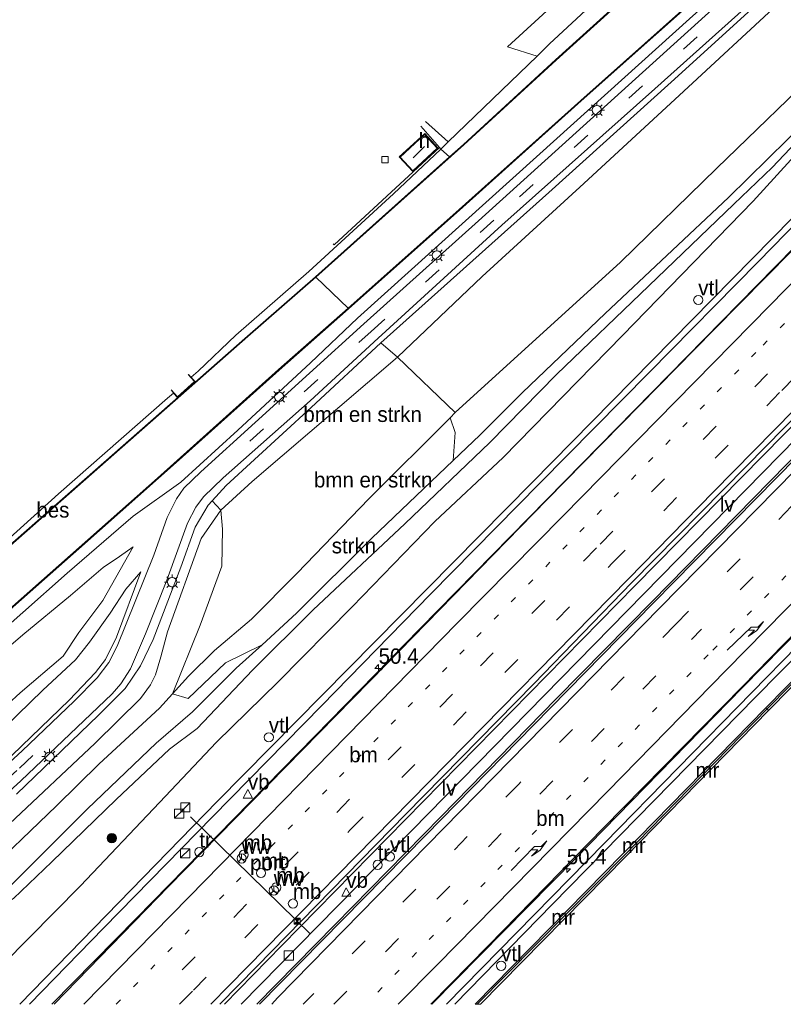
# Model space of a CAD drawing. Header units: millimetres. Extents: x 82463 to 85160, y 450000 to 452470.
# Tile 2 of 98: x 82563 to 82688, y 450000 to 450161. Entities that reach past the tile are written whole.
import ezdxf
from ezdxf.enums import TextEntityAlignment as Align

# ---------------------------------------------------------------- set-up
doc = ezdxf.new("R2010")
doc.units = ezdxf.units.MM
doc.linetypes.add('13strp', pattern=[4, 1, -3])
doc.linetypes.add('39strp', pattern=[12, 3, -9])
for name, color, linetype, lineweight in [('af-b5-muur', 8, 'muur', 18), ('af-bs-muur', 8, 'muur', 18), ('af-bs-rasterhekwerk', 8, 'hekwerk', 18), ('as-bs-kilometr', 13, 'Continuous', 18), ('bp-b5-bomenstruiken', 93, 'Continuous', 18), ('bp-b5-struiken', 93, 'Continuous', 18), ('bp-bs-boom', 93, 'Continuous', 18), ('bw-bs-drip', 8, 'Continuous', 18), ('bw-bs-portaal', 8, 'Continuous', 18), ('bw-bs-rona', 8, 'Continuous', 18), ('gr-bs-geleiderail', 213, 'geleiderail', 18), ('gw-bs-insteekwatergang', 93, 'Continuous', 18), ('gw-bs-kruinlijn', 93, 'Continuous', 18), ('gw-bs-teenlijn', 93, 'Continuous', 18), ('kd-bs-dakrand', 13, 'Continuous', 18), ('kd-bs-maaiveldlijn', 8, 'Continuous', 18), ('kd-bs-nok', 13, 'Continuous', 18), ('kl-bs-overig', 213, 'Continuous', 18), ('mk-bs-13streep 0.45', 8, '13strp', 18), ('mk-bs-39streep 0.15', 8, '39strp', 18), ('mk-bs-pijlre750', 8, 'Continuous', 18), ('mk-bs-streep 0.15', 8, 'Continuous', 18), ('og-b5-bebouwing', 173, 'Continuous', 18), ('og-b5-water', 153, 'Continuous', 18), ('og-bs-inrichtingselement', 253, 'Continuous', 18), ('og-bs-maaiveld', 253, 'Continuous', 18), ('og-bs-terreinafscheiding', 253, 'Continuous', 18), ('wb-b5-beschoeiing', 43, 'beschoeiing', 18), ('wh-bs-kolk', 8, 'Continuous', 18), ('wh-bs-waterlijn', 133, 'Continuous', 18), ('wm-bs-lichtmast', 8, 'Continuous', 18), ('wm-bs-lijnverlich', 8, 'lijnverlich', 18), ('wm-bs-verkeersbord', 8, 'Continuous', 18)]:
    doc.layers.add(name, color=color, linetype=linetype, lineweight=lineweight)
doc.styles.add('rtw_iso', font='iso-rtw.shx')
doc.linetypes.add('beschoeiing', pattern='A,20,-0.01,[6,RTW.shx,S=1,R=0,X=0,Y=0],-0.01', length=20.02)
doc.linetypes.add('geleiderail', pattern='A,2,-1,[175,RTW.shx,S=0.5,R=0,X=0,Y=0],-1', length=4)
doc.linetypes.add('hekwerk', pattern='A,7,-1.5,[1,RTW.shx,S=0.75,R=0,X=0,Y=0],-1.5', length=10)
doc.linetypes.add('lijnverlich', pattern='A,0,-5,[22,RTW.shx,S=1,R=0,X=-0.625,Y=0],2.5,-0.5,[3,RTW.shx,S=0.5,R=0,X=0,Y=0],-0.5,2.5,[22,RTW.shx,S=1,R=180,X=0.625,Y=0],-5', length=16)
doc.linetypes.add('muur', pattern='A,8,-1,[6,RTW.shx,S=0.75,R=90,X=0,Y=0],-1', length=10)

# ---------------------------------------------------------------- blocks, each defined once
blk = doc.blocks.new('dtbattr-r')
at = {"style": 'rtw_iso'}
blk.add_attdef('TAG', text='', height=2.5, dxfattribs=at).set_placement((0, 0), align=Align.MIDDLE_CENTER)
blk = doc.blocks.new('verkeersbord')
for p, q in [((0, 0.75), (-0.75, -0.625)), ((0.75, -0.625), (0, 0.75)), ((-0.75, -0.625), (0.75, -0.625))]:
    blk.add_line(p, q)
blk = doc.blocks.new('dtbattr')
at = {"style": 'rtw_iso'}
blk.add_attdef('TAG', (0.59, 0.87), '', height=2.5, dxfattribs=at)
blk = doc.blocks.new('wegwijzer')
for q in [(-0.53, -0.53), (0, 0.75), (0.53, -0.53)]:
    blk.add_line((0, 0), q)
blk.add_circle((0, 0), 0.75)
blk = doc.blocks.new('kolk')
blk.add_lwpolyline([(-0.5, -0.5), (0.5, -0.5), (0.5, 0.5), (-0.5, 0.5)], close=True)
blk = doc.blocks.new('dtb')
blk.add_circle((0, 0), 0.75)
blk = doc.blocks.new('camera')
h = blk.add_hatch(color=256)
h.paths.add_polyline_path([(0.5, 0.5), (-0.5, 0.5), (0, 0)])
h.paths.add_polyline_path([(0, 0), (-0.5, -0.5), (0.5, -0.5)])
for p, q in [((-0.5, 0.5), (0.5, -0.5)), ((0.5, 0.5), (-0.5, -0.5))]:
    blk.add_line(p, q)
blk.add_lwpolyline([(-0.5, 0.5), (0.5, 0.5), (0.5, -0.5), (-0.5, -0.5)], close=True)
blk = doc.blocks.new('dtbattr-l')
at = {"style": 'rtw_iso'}
blk.add_attdef('TAG', (0, 0), '', height=2.5, dxfattribs=at)
blk = doc.blocks.new('pijlr')
for p, q in [((0, 0, 0.1), (5.45, 0, 0.1)), ((5.45, -0.75, 0.1), (4.7, 0, 0.1)), ((6.2, -0.75, 0.1), (5.45, 0, 0.1)), ((4, -0.75, 0.1), (5.45, -0.75, 0.1)), ((5.7, -1.05, 0.1), (4, -0.75, 0.1)), ((7.5, -0.75, 0.1), (5.7, -1.05, 0.1)), ((7.5, -0.75, 0.1), (6.2, -0.75, 0.1))]:
    blk.add_line(p, q)
blk = doc.blocks.new('kast')
blk.add_line((-0.75, -0.75), (0.75, 0.75))
blk.add_lwpolyline([(-0.75, 0.75), (0.75, 0.75), (0.75, -0.75), (-0.75, -0.75)], close=True)
blk = doc.blocks.new('boom')
blk.add_hatch(color=256).paths.add_polyline_path([(-0.75, 0, 1), (0.75, 0, 1)])
blk.add_circle((0, 0), 0.75)
blk = doc.blocks.new('lantaarnpaal')
for p, q in [((-0.75, 0), (-1.25, 0)), ((-0.88, 0.88), (-0.53, 0.53)), ((0, 0.75), (0, 1.25)), ((0.53, 0.53), (0.88, 0.88)), ((0.75, 0), (1.25, 0)), ((-0.53, -0.53), (-0.88, -0.88)), ((0, -0.75), (0, -1.25)), ((0.53, -0.53), (0.88, -0.88))]:
    blk.add_line(p, q)
blk.add_circle((0, 0), 0.75)
blk = doc.blocks.new('hecto')
for p, q in [((0, 0.625), (-0.625, 0)), ((0, -0.625), (0, 0.625)), ((-0.625, 0), (0.625, 0)), ((0.625, 0), (0, -0.625))]:
    blk.add_line(p, q)

msp = doc.modelspace()

# ---------------------------------------------------------------- linework, layer by layer
at = {"layer": 'af-b5-muur'}
for points in [[(82710.389, 450073.149, -0.245), (82685.54, 450047.905, -0.227), (82685.322, 450048.188, 0.157), (82685.077, 450048.361, -2.199), (82708.043, 450071.686, -1.596), (82736.581, 450100.726, -0.943), (82761.398, 450125.921, -0.318), (82775.337, 450140.008, -0.035), (82775.701, 450139.648, 0.047), (82775.799, 450139.551, -0.035), (82754.19, 450117.689, -0.19)], [(82638.563, 450000, 0.13), (82637.688, 450000, -3.14), (82661.782, 450024.564, -2.82), (82685.077, 450048.361, -2.199), (82685.322, 450048.188, 0.157), (82685.54, 450047.905, -0.227), (82662.246, 450024.108, 0.121)]]:
    msp.add_polyline3d(points, close=True, dxfattribs=at)
at = {"layer": 'af-bs-muur'}
for points in [[(82775.517, 450139.721, 0.303), (82744.73, 450108.555, 0.171), (82722.073, 450085.515, 0.157), (82685.322, 450048.188, 0.157)], [(82685.322, 450048.188, 0.157), (82662.014, 450024.336, 0.121)], [(82638.031, 450000, 0.13), (82662.014, 450024.336, 0.121)]]:
    msp.add_polyline3d(points, dxfattribs=at)
at = {"layer": 'af-bs-rasterhekwerk'}
for points in [[(82628.8, 450143.272, 0.188), (82631.877, 450139.788, 0.272), (82632.11, 450139.525, 0.279), (82633.503, 450138.236, -0.928)], [(82588.111, 450100.25, 0.186), (82589.123, 450099.114, 0.186), (82591.891, 450101.582, 0.186), (82590.878, 450102.718, 0.186)]]:
    msp.add_polyline3d(points, dxfattribs=at)
at = {"layer": 'bp-b5-bomenstruiken'}
for points in [[(82649.824, 450156.688, -0.446), (82647.797, 450154.697, -0.435), (82642.932, 450156.206, -0.396), (82669.839, 450180.833, -0.313), (82669.23, 450174.395, -0.452), (82667.502, 450173.09, -0.496)], [(82601.338, 450085.301, 1.368), (82596.227, 450080.611, 1.254), (82594.778, 450082.134, 0.053), (82597.056, 450084.65, 0.075), (82610.935, 450097.379, 0.093), (82622.318, 450107.896, 0.13), (82625.022, 450105.57, 1.618)], [(82590.938, 450053.542, 1.888), (82588.329, 450050.669, 1.919), (82592.843, 450061.828, 1.628), (82596.384, 450071.456, 1.559), (82596.466, 450077.506, 1.535), (82596.227, 450080.611, 1.254), (82601.338, 450085.301, 1.368), (82625.022, 450105.57, 1.618), (82634.447, 450096.539, 2.216), (82633.599, 450095.691, 2.215), (82620.412, 450082.5, 2.203), (82608.57, 450070.3, 2.092), (82601.199, 450062.827, 2.078), (82595.19, 450057.721, 1.971)]]:
    msp.add_polyline3d(points, close=True, dxfattribs=at)
for points in [[(82687.005, 450163.101, 0.846), (82671.723, 450148.969, 1.239), (82655.381, 450133.898, 1.344), (82638.809, 450118.733, 1.39), (82625.022, 450105.57, 1.618), (82622.318, 450107.896, 0.13), (82649.714, 450132.448, 0.111), (82669.643, 450150.455, 0.139), (82692.318, 450171.109, 0.088)], [(82711.807, 450170.126, 2.015), (82695.194, 450153.891, 2.02), (82677.082, 450136.411, 2.266), (82661.411, 450121.07, 2.289), (82634.447, 450096.539, 2.216), (82625.022, 450105.57, 1.618), (82638.809, 450118.733, 1.39), (82655.381, 450133.898, 1.344), (82671.723, 450148.969, 1.239), (82687.005, 450163.101, 0.846)]]:
    msp.add_polyline3d(points, dxfattribs=at)
at = {"layer": 'bp-b5-struiken'}
msp.add_polyline3d([(82596.984, 450055.719, 0.237), (82590.888, 450049.903, 0.357), (82588.329, 450050.669, 1.919), (82590.938, 450053.542, 1.888), (82595.19, 450057.721, 1.971), (82601.199, 450062.827, 2.078), (82608.57, 450070.3, 2.092), (82620.412, 450082.5, 2.203), (82633.599, 450095.691, 2.215), (82634.441, 450093.267, 1.262), (82634.079, 450088.719, -0.537), (82620.826, 450076.043, -0.566), (82608.562, 450063.799, -0.728), (82602.92, 450058.665, -0.746)], close=True, dxfattribs=at)
at = {"layer": 'bw-bs-portaal'}
msp.add_polyline3d([(82610.774, 450011.506, 5.376), (82591.273, 450030.604, 5.39)], dxfattribs=at)
at = {"layer": 'gr-bs-geleiderail'}
for points in [[(82649.393, 450082.3, -2.089), (82676.628, 450110.014, -0.638), (82693.538, 450127.172, -0.231), (82708.239, 450142.129, 0.093), (82719.515, 450153.627, 0.353), (82728.018, 450162.325, 0.591), (82736.764, 450171.587, 0.801), (82748.822, 450184.847, 1.161), (82762.514, 450200.007, 1.595), (82776.448, 450215.821, 2.065), (82789.28, 450230.592, 2.403), (82803.832, 450247.603, 2.664), (82817.668, 450263.854, 2.814), (82829.612, 450277.781, 2.828), (82842.961, 450293.592, 2.727), (82866.742, 450321.638, 2.326), (82894.043, 450353.906, 1.741)], [(82919.079, 450327.046, 5.732), (82906.994, 450314.976, 5.503), (82880.519, 450288.443, 4.928), (82854.85, 450262.585, 4.325), (82831.074, 450238.505, 3.645), (82782.47, 450189.159, 2.166), (82760, 450166.319, 1.499), (82691.506, 450096.497, -0.208), (82663.769, 450068.328, -1.558)], [(82922.137, 450324.107, 5.759), (82899.737, 450301.802, 5.412), (82879.611, 450281.686, 4.937), (82856.229, 450258.214, 4.335), (82812.385, 450213.894, 2.969), (82791.648, 450193.023, 2.394), (82767.205, 450168.204, 1.655), (82745.744, 450146.23, 1.066), (82723.296, 450123.414, 0.499), (82694.035, 450093.738, -0.195), (82666.566, 450065.735, -0.82)], [(82681.287, 450051.844, -1.332), (82708.412, 450079.627, -0.715), (82735.027, 450106.747, -0.039), (82781.428, 450153.899, 1.134), (82799.155, 450171.848, 1.623), (82813.074, 450185.682, 1.97), (82822.543, 450194.845, 2.266), (82831.908, 450203.722, 2.572), (82856.756, 450226.815, 3.358), (82868.372, 450237.632, 3.604), (82879.754, 450248.167, 3.928), (82892.181, 450259.559, 4.252), (82903.867, 450270.239, 4.595), (82914.159, 450279.124, 4.8), (82934.971, 450296.738, 5.335), (82943.687, 450304.136, 5.462)], [(82649.393, 450082.3, -2.089), (82623.14, 450055.45, -1.975), (82587.669, 450019.22, -2.671), (82569.031, 450000, -2.9)], [(82596.781, 450000, -2.18), (82606.17, 450009.6, -2.184), (82663.769, 450068.328, -1.558)], [(82666.566, 450065.735, -0.82), (82650.926, 450049.869, -1.252), (82632.11, 450030.581, -1.683), (82614.815, 450012.943, -1.985), (82602.063, 450000, -2.32)], [(82630.438, 450000, -2.43), (82639.882, 450009.6, -2.244), (82658.618, 450028.785, -1.873), (82681.287, 450051.844, -1.332)]]:
    msp.add_polyline3d(points, dxfattribs=at)
at = {"layer": 'gw-bs-insteekwatergang'}
for points in [[(82618.501, 450111.95, -0.003), (82648.235, 450138.732, -0.021), (82672.627, 450160.757, -0.067), (82689.083, 450175.465, -0.071), (82710.49, 450194.957, -0.076), (82736.273, 450218.503, -0.067), (82760.451, 450240.259, -0.076), (82786.76, 450264.234, -0.103), (82811.49, 450287.145, -0.099), (82834.71, 450308.84, -0.076), (82860.129, 450332.462, -0.085), (82880.77, 450351.361, -0.167), (82884.976, 450355.811, -0.126), (82888.417, 450360.223, -0.09)], [(82685.976, 450187.302, -0.45), (82682.156, 450185.192, -0.345), (82679.622, 450182.89, -0.19), (82674.605, 450178.453, -0.313), (82669.23, 450174.395, -0.452), (82667.502, 450173.09, -0.496), (82649.824, 450156.688, -0.446), (82647.797, 450154.697, -0.435), (82633.297, 450140.673, -0.353), (82632.11, 450139.525, 0.279)], [(82632.11, 450139.525, 0.279), (82624.367, 450132.204, 0.143), (82610.579, 450119.567, 0.12)], [(82591.387, 450102.281, 0.093), (82592.501, 450103.294, 0.065), (82598.654, 450109.164, 0.07), (82610.579, 450119.567, 0.12)], [(82618.501, 450111.95, -0.003), (82610.834, 450104.669, -0.088), (82598.968, 450093.665, -0.046), (82589.657, 450085.164, -0.181), (82581.92, 450079.63, -0.501), (82571.148, 450070.322, -0.375), (82556.601, 450057.496, -0.329)], [(82561.266, 450075.61, -0.028), (82569.7, 450083.249, -0.023), (82587.509, 450098.875, 0.051), (82588.465, 450099.693, 0.037)]]:
    msp.add_polyline3d(points, dxfattribs=at)
at = {"layer": 'gw-bs-kruinlijn'}
for points in [[(82893.352, 450354.835, 0.851), (82889.392, 450350.206, 1.038), (82881.461, 450341.365, 1.107), (82869.268, 450328.569, 1.321), (82865.591, 450324.681, 1.365), (82858.424, 450317.099, 1.449), (82856.157, 450314.79, 1.477), (82843.61, 450302.011, 1.632), (82830.128, 450288.961, 1.787), (82814.835, 450275.661, 1.97), (82798.148, 450259.625, 2.17), (82779.977, 450244.133, 2.052), (82764.918, 450230.173, 1.992), (82748.943, 450216.289, 1.796), (82727.77, 450197.337, 1.572), (82707.818, 450181.329, 1.143), (82687.005, 450163.101, 0.846), (82671.723, 450148.969, 1.239), (82655.381, 450133.898, 1.344), (82638.809, 450118.733, 1.39), (82625.022, 450105.57, 1.618)], [(82634.447, 450096.539, 2.216), (82661.411, 450121.07, 2.289), (82677.082, 450136.411, 2.266), (82695.194, 450153.891, 2.02), (82711.807, 450170.126, 2.015), (82728.027, 450185.611, 2.23), (82744.654, 450201.262, 2.248), (82763.626, 450220.302, 2.18), (82780.762, 450235.566, 2.157), (82794.955, 450248.427, 2.294), (82806.078, 450257.393, 2.148)], [(82705.564, 450157.065, -0.679), (82686.109, 450136.488, -0.715), (82679.9, 450130.513, -0.674), (82666.025, 450117.232, -0.651), (82650.953, 450102.746, -0.651), (82640.054, 450091.646, -0.692)], [(82561.718, 450029.442, 1.999), (82575.682, 450042.618, 2.022), (82583.079, 450049.911, 2.05), (82584.718, 450052.131, 2.073), (82585.555, 450053.754, 2.041), (82586.424, 450056.692, 1.809), (82587.496, 450060.768, 1.123), (82592.99, 450076, 1.127), (82596.227, 450080.611, 1.254), (82601.338, 450085.301, 1.368), (82625.022, 450105.57, 1.618)], [(82634.447, 450096.539, 2.216), (82633.599, 450095.691, 2.215), (82620.412, 450082.5, 2.203), (82608.57, 450070.3, 2.092), (82601.199, 450062.827, 2.078), (82595.19, 450057.721, 1.971), (82590.938, 450053.542, 1.888), (82588.329, 450050.669, 1.919), (82586.18, 450048.336, 1.985), (82576.372, 450039.213, 1.995), (82569.406, 450032.387, 1.99), (82556.672, 450020.177, 1.944)], [(82640.054, 450091.646, -0.692), (82626.223, 450078.363, -0.932), (82611.261, 450064.339, -0.83), (82601.351, 450054.509, -0.95), (82592.324, 450045.006, -1.053), (82587.825, 450041.645, -0.788), (82579.116, 450033.42, -0.765), (82568.629, 450023.225, -0.737), (82562.379, 450017.255, -0.663), (82558.562, 450014.861, -0.301), (82552.404, 450008.9, -0.385), (82544.997, 450001.777, -0.236), (82543.837, 450000.254, -0.176), (82543.75, 450000, -0.17)], [(82514.031, 450000, 1.85), (82517.178, 450002.949, 1.832), (82522.606, 450008.668, 1.865), (82527.701, 450014.289, 1.971), (82531.828, 450020.257, 1.944), (82535.579, 450025.861, 1.869), (82542.266, 450032.144, 2.018), (82553.347, 450041.585, 2.226), (82563.449, 450050.786, 2.454), (82570.462, 450056.813, 2.356), (82573.017, 450060.65, 1.842), (82576.941, 450065.886, 0.775), (82581.908, 450074.641, -0.194)], [(82532.875, 450000, 2), (82533.053, 450001.121, 2.008), (82532.226, 450006.443, 1.93), (82532.862, 450011.604, 1.962), (82534.149, 450016.317, 2.013), (82536.093, 450020.376, 2.036), (82539.213, 450024.398, 2.069), (82545.864, 450031.018, 2.073), (82556.801, 450041.178, 2.342), (82567.183, 450051.224, 2.417), (82572.49, 450056.183, 2.222), (82574.77, 450059.081, 1.879), (82578.165, 450063.835, 1.109), (82580.697, 450067.708, 0.543), (82583.146, 450070.534, 0.014)]]:
    msp.add_polyline3d(points, dxfattribs=at)
at = {"layer": 'gw-bs-teenlijn'}
for points in [[(82622.318, 450107.896, 0.13), (82649.714, 450132.448, 0.111), (82669.643, 450150.455, 0.139), (82692.318, 450171.109, 0.088), (82711.169, 450188.632, 0.098), (82731.093, 450206.548, 0.047), (82747.585, 450221.696, 0.075), (82762.342, 450234.965, 0.13), (82779.761, 450249.945, 0.084), (82800.399, 450269.144, 0.025), (82820.49, 450287.793, -0.017), (82838.82, 450304.492, 0.02), (82846.508, 450311.711, 0.004), (82860.46, 450324.812, -0.026), (82876.829, 450340.129, 0.029), (82886.227, 450349.271, 0.093), (82892.069, 450356.511, 0.015)], [(82642.244, 450089.181, -2.213), (82661.692, 450109.112, -1.884), (82683.015, 450131.027, -1.3), (82696.474, 450145.766, -0.998), (82705.564, 450157.065, -0.679), (82721.976, 450173.164, -0.217), (82736.919, 450187.913, 0.193), (82751.105, 450202.921, 0.705), (82766.762, 450218.663, 1.157), (82781.424, 450233.119, 1.659), (82791.924, 450243.513, 1.915), (82806.078, 450257.393, 2.148)], [(82638.418, 450092.869, -0.528), (82645.419, 450099.806, -0.505), (82658.869, 450112.717, -0.396), (82678.99, 450131.622, -0.61), (82695.03, 450147.374, -0.528), (82705.564, 450157.065, -0.679)], [(82633.297, 450140.673, -0.353), (82629.587, 450143.992, -0.167)], [(82562.868, 450034.307, 0.07), (82576.25, 450047.148, 0.07), (82580.58, 450051.496, 0.093), (82583.085, 450055.228, 0.121), (82585.19, 450059.494, 0.107), (82589.666, 450071.3, 0.028), (82592.031, 450077.859, 0.075), (82594.113, 450081.4, 0.047), (82594.778, 450082.134, 0.053), (82597.056, 450084.65, 0.075), (82610.935, 450097.379, 0.093), (82622.318, 450107.896, 0.13)], [(82638.418, 450092.869, -0.528), (82634.079, 450088.719, -0.537), (82620.826, 450076.043, -0.566), (82608.562, 450063.799, -0.728), (82602.92, 450058.665, -0.746), (82598.686, 450054.812, -0.76), (82591.597, 450047.712, -0.677), (82585.634, 450042.587, -0.528), (82574.43, 450031.897, -0.547), (82561.838, 450019.286, -0.579)], [(82554.188, 450000, -3.9), (82560.676, 450006.525, -3.882), (82573.294, 450019.317, -3.678), (82586.211, 450032.898, -3.399), (82595.507, 450042.753, -3.158), (82605.476, 450052.578, -3.01), (82617.599, 450064.863, -2.824), (82631.116, 450078.739, -2.509), (82642.244, 450089.181, -2.213)], [(82510.375, 450000, 0.75), (82516.055, 450005.946, 0.664), (82523.36, 450014.166, 0.515), (82527.416, 450021.776, 0.395), (82530.649, 450027.311, 0.255), (82533.01, 450032.103, -0.046), (82535.622, 450035.331, -0.241), (82544.64, 450043.361, -0.255), (82555.251, 450052.87, -0.241), (82563.901, 450060.3, -0.204), (82571.689, 450066.681, -0.255), (82577.022, 450071.273, -0.264), (82579.673, 450073.079, -0.241), (82581.908, 450074.641, -0.194)], [(82583.146, 450070.534, 0.014), (82579.17, 450059.907, 0.056), (82577.386, 450056.228, 0.056), (82575.768, 450054.11, 0.075), (82571.482, 450049.621, 0.047), (82562.158, 450040.625, 0.047), (82550.746, 450030.4, 0.047), (82542.628, 450022.734, 0.056), (82539.411, 450019.012, 0.177), (82538.062, 450016.699, 0.223), (82537.25, 450014.575, 0.246), (82536.811, 450011.228, 0.251), (82537.057, 450008.317, 0.232), (82537.602, 450003.885, 0.153), (82537.851, 450000.99, 0.07), (82537.844, 450000, -0.1)]]:
    msp.add_polyline3d(points, dxfattribs=at)
at = {"layer": 'kd-bs-dakrand'}
msp.add_polyline3d([(82627.498, 450135.986, 2.422), (82625.441, 450138.221, 2.422), (82629.446, 450141.909, 2.39), (82631.504, 450139.673, 2.422), (82627.498, 450135.986, 2.422)], dxfattribs=at)
at = {"layer": 'kd-bs-maaiveldlijn'}
msp.add_polyline3d([(82629.452, 450142.05, 0.175), (82625.299, 450138.227, 0.175), (82627.492, 450135.844, 0.175), (82631.645, 450139.668, 0.175), (82629.452, 450142.05, 0.175)], dxfattribs=at)
at = {"layer": 'kd-bs-nok'}
msp.add_polyline3d([(82627.553, 450138.096, 2.499), (82629.431, 450139.938, 2.49)], dxfattribs=at)
at = {"layer": 'mk-bs-13streep 0.45'}
for points in [[(82815.892, 450199.488, 1.778), (82776.157, 450159.102, 0.627), (82756.156, 450138.734, 0.02), (82735.015, 450117.39, -0.45), (82696.798, 450078.432, -1.423), (82675.698, 450056.999, -1.825)], [(82654.763, 450077.074, -1.892), (82684.634, 450107.519, -1.181), (82730.801, 450154.415, -0.09)], [(82579.156, 450000, -2.904), (82654.763, 450077.074, -1.892)], [(82675.698, 450056.999, -1.825), (82619.844, 450000, -3.154)]]:
    msp.add_polyline3d(points, dxfattribs=at)
at = {"layer": 'mk-bs-39streep 0.15'}
for points in [[(82620.721, 450109.759, 0.139), (82644.92, 450131.729, 0.13), (82703.662, 450184.707, 0.107), (82729.34, 450207.834, 0.043), (82756.119, 450232.061, 0.029), (82790.026, 450263.073, 0.029), (82814.315, 450285.564, -0.021), (82840.086, 450309.367, -0.012), (82869.467, 450336.691, 0.011), (82881.097, 450347.444, 0.006), (82884.623, 450351.009, 0.006), (82890.544, 450358.16, 0.011)], [(82913.078, 450333.4, 4.837), (82890.777, 450311.113, 4.435), (82862.971, 450283.149, 3.855), (82837.297, 450257.239, 3.134), (82813.668, 450233.246, 2.49), (82787.748, 450206.876, 1.659), (82761.906, 450180.666, 0.824), (82710.612, 450128.547, -0.542), (82657.465, 450074.446, -1.785)], [(82660.038, 450071.944, -1.683), (82687.678, 450100.131, -1.08), (82710.535, 450123.378, -0.464), (82738.874, 450152.135, 0.12), (82762.23, 450175.89, 0.855), (82781.937, 450195.826, 1.449), (82805.526, 450219.883, 2.212), (82824.947, 450239.542, 2.805), (82859.063, 450274.12, 3.796), (82876.167, 450291.32, 4.129), (82915.671, 450330.814, 4.96)], [(82670.383, 450061.972, -1.679), (82695.122, 450087.192, -1.163), (82747.634, 450140.527, 0.107), (82777.218, 450170.645, 1.002), (82829.578, 450223.854, 2.563), (82852.88, 450247.433, 3.28), (82903.521, 450298.406, 4.554), (82925.985, 450320.948, 4.983)], [(82928.699, 450318.6, 4.882), (82863.947, 450253.509, 3.421), (82832.8, 450221.955, 2.549), (82779.709, 450167.998, 0.919), (82725.089, 450112.529, -0.532), (82672.955, 450059.508, -1.747)], [(82600.919, 450091.84, 0.075), (82620.721, 450109.759, 0.139)], [(82657.465, 450074.446, -1.785), (82634.002, 450050.596, -2.374), (82584.406, 450000, -3.27)], [(82589.438, 450000, -3.15), (82591.725, 450002.283, -3.153), (82617.319, 450028.436, -2.704), (82660.038, 450071.944, -1.683)], [(82670.383, 450061.972, -1.679), (82644.793, 450035.918, -2.295), (82619.742, 450010.374, -2.833), (82609.625, 450000, -3.11)], [(82614.656, 450000, -3.132), (82672.955, 450059.508, -1.747)], [(82551.818, 450028.031, 0.079), (82563.366, 450038.544, 0.088), (82571.922, 450046.671, 0.098)]]:
    msp.add_polyline3d(points, dxfattribs=at)
at = {"layer": 'mk-bs-streep 0.15'}
for points in [[(82652.05, 450079.713, -2), (82685.732, 450114.013, -1.172), (82713.444, 450142.295, -0.532), (82730.356, 450160.021, -0.108), (82742.754, 450173.208, 0.221), (82753.987, 450185.419, 0.609), (82770.198, 450203.635, 1.102), (82787.284, 450223.157, 1.632), (82826.341, 450268.861, 2.134), (82844.592, 450290.367, 2.038), (82858.938, 450307.228, 1.846), (82870.427, 450320.833, 1.659), (82880.465, 450332.862, 1.39), (82896.32, 450351.914, 1.02)], [(82918.374, 450328.375, 4.946), (82896.291, 450306.315, 4.618), (82866.219, 450276.077, 3.905), (82803.344, 450212.406, 2.129), (82773.976, 450182.592, 1.202), (82751.379, 450159.614, 0.49), (82725.87, 450133.711, -0.14), (82676.581, 450083.579, -1.322), (82662.668, 450069.386, -1.578)], [(82923.358, 450323.46, 5.056), (82885.979, 450286.027, 4.289), (82856.657, 450256.512, 3.526), (82829.944, 450229.441, 2.723), (82799.798, 450198.85, 1.823), (82747.575, 450145.737, 0.262), (82696.16, 450093.558, -1.003), (82667.807, 450064.675, -1.61)], [(82678.612, 450054.509, -1.934), (82726.891, 450103.623, -0.884), (82770.267, 450147.647, 0.321), (82792.363, 450169.998, 0.91), (82805.93, 450183.492, 1.312), (82816.359, 450193.714, 1.572), (82829.824, 450206.541, 1.974), (82844.683, 450220.497, 2.458), (82868.978, 450243.04, 3.157), (82903.469, 450274.839, 4.079), (82914.222, 450284.692, 4.339)], [(82652.05, 450079.713, -2), (82634.817, 450062.215, -2.333), (82590.964, 450017.485, -3.242), (82573.844, 450000, -2.902)], [(82594.594, 450000, -2.96), (82597.566, 450003.047, -3.014), (82662.668, 450069.386, -1.578)], [(82667.807, 450064.675, -1.61), (82605.44, 450001.075, -2.949), (82604.5, 450000, -3.088)], [(82625.125, 450000, -3.177), (82631.553, 450006.512, -3.033), (82659.253, 450034.714, -2.435), (82678.612, 450054.509, -1.934)]]:
    msp.add_polyline3d(points, dxfattribs=at)
at = {"layer": 'og-b5-bebouwing'}
msp.add_polyline3d([(82631.645, 450139.668, 0.175), (82627.492, 450135.844, 0.175), (82625.299, 450138.227, 0.175), (82629.452, 450142.05, 0.175)], close=True, dxfattribs=at)
at = {"layer": 'og-b5-water'}
msp.add_polyline3d([(82678.768, 450168.735, -1.368), (82654.91, 450147.457, -1.368), (82635.08, 450129.64, -1.368), (82616.957, 450113.539, -1.368), (82611.716, 450118.609, -1.368), (82635.858, 450140.21, -1.368), (82650.876, 450153.995, -1.368), (82667.055, 450168.671, -1.368)], dxfattribs=at)
msp.add_polyline3d([(82500.644, 450010.944, -1.368), (82492.412, 450008.642, -1.368), (82488.83, 450012.015, -1.368), (82487.373, 450015.223, -1.368), (82497.404, 450017.959, -1.368), (82520.515, 450038.177, -1.368), (82521, 450038.615, -1.368), (82533.623, 450049.905, -1.368), (82542.435, 450057.862, -1.368), (82555.95, 450070.151, -1.368), (82558.221, 450071.641, -1.368), (82600.593, 450108.944, -1.368), (82611.716, 450118.609, -1.368), (82616.957, 450113.539, -1.368), (82605.626, 450103.538, -1.368), (82585.861, 450085.809, -1.368), (82555.546, 450059.041, -1.368), (82527.849, 450034.749, -1.368)], close=True, dxfattribs=at)
at = {"layer": 'og-bs-maaiveld'}
for points in [[(82611.649, 450118.683, -1.176), (82633.503, 450138.236, -0.928), (82635.791, 450140.284, -1.176), (82650.809, 450154.069, -1.158), (82666.987, 450168.745, -1.08), (82684.168, 450184.359, -1.062), (82692.145, 450191.618, -1.062), (82705.594, 450203.858, -1.062), (82723.347, 450219.838, -1.095), (82728.784, 450224.728, -1.13), (82736.043, 450231.258, -1.176), (82750.502, 450244.89, -1.176), (82769.953, 450262.735, -1.176), (82785.89, 450277.087, -1.176), (82798.092, 450288.265, -1.176), (82816.306, 450304.829, -1.176), (82834.219, 450321.087, -1.176), (82849.787, 450335.319, -1.19), (82863.736, 450348.255, -1.19), (82870.604, 450354.731, -1.19), (82876.229, 450359.828, -1.19), (82878.965, 450362.886, -1.19), (82882.174, 450367.062, -1.195)], [(82617.024, 450113.464, -1.167), (82635.147, 450129.565, -1.167), (82654.976, 450147.382, -1.163), (82678.834, 450168.661, -1.176), (82699.372, 450187.064, -1.176), (82720.267, 450206.188, -1.195), (82736.387, 450220.75, -1.195), (82754.211, 450237.107, -1.195), (82772.172, 450253.388, -1.158), (82790.057, 450269.953, -1.172), (82807.289, 450285.877, -1.176), (82826.233, 450303.438, -1.185), (82845.739, 450321.42, -1.195), (82863.427, 450337.958, -1.195), (82881.592, 450354.866, -1.195), (82887.382, 450362.104, -0.839)], [(82685.077, 450048.361, -2.199), (82708.043, 450071.686, -1.596), (82736.581, 450100.726, -0.943), (82761.398, 450125.921, -0.318), (82775.337, 450140.008, -0.035), (82775.701, 450139.648, 0.047), (82775.799, 450139.551, -0.035), (82754.19, 450117.689, -0.19), (82710.389, 450073.149, -0.245), (82685.54, 450047.905, -0.227)], [(82617.024, 450113.464, -1.167), (82605.693, 450103.463, -1.131), (82589.401, 450088.815, -1.122), (82573.057, 450074.32, -1.122), (82554.257, 450057.773, -1.117), (82517.265, 450025.338, -1.113), (82500.693, 450010.854, -1.071), (82492.385, 450008.531, -1.011), (82488.747, 450011.956, -0.978), (82487.233, 450015.288, -0.978), (82497.355, 450018.049, -1.006), (82520.902, 450038.648, -1.006), (82520.936, 450038.679, -1.006), (82537.414, 450053.431, -1.006), (82555.878, 450070.223, -1.006), (82558.16, 450071.721, -1.006), (82600.527, 450109.019, -1.001), (82611.649, 450118.683, -1.176)], [(82588.504, 450099.734, 0.186), (82588.465, 450099.693, 0.037), (82589.108, 450098.996, -0.816), (82592.004, 450101.57, -0.821), (82591.387, 450102.281, 0.093), (82591.354, 450102.259, 0.186)], [(82685.077, 450048.361, -2.199), (82661.782, 450024.564, -2.82)], [(82685.54, 450047.905, -0.227), (82662.246, 450024.108, 0.121), (82638.563, 450000, 0.13)], [(82637.688, 450000, -3.14), (82661.782, 450024.564, -2.82)]]:
    msp.add_polyline3d(points, dxfattribs=at)
at = {"layer": 'og-bs-terreinafscheiding'}
for points in [[(82621.837, 450108.68, 0.143), (82642.026, 450127.089, 0.125), (82666.985, 450149.317, 0.134), (82697.685, 450176.919, 0.143), (82747.204, 450221.727, 0.07), (82763.298, 450236.25, 0.043), (82784.843, 450255.952, 0.011), (82799.473, 450269.577, 0.011), (82862.29, 450327.6, 0.006), (82885.593, 450349.323, -0.03), (82891.862, 450357.008, -0.035)], [(82663.256, 450068.814, -1.555), (82681.91, 450087.761, -1.172), (82700.524, 450106.739, -0.733), (82718.383, 450124.898, -0.304), (82736.443, 450143.39, 0.148), (82753.417, 450160.595, 0.568), (82768.377, 450175.796, 1.079), (82786.792, 450194.593, 1.604), (82805.291, 450213.365, 2.161), (82821.602, 450229.998, 2.7), (82839.747, 450248.401, 3.23), (82860.394, 450269.112, 3.764), (82879.498, 450288.468, 4.23), (82918.76, 450327.776, 4.988)], [(82922.966, 450324.824, 4.997), (82895.524, 450297.352, 4.481), (82871.702, 450273.62, 3.974), (82845.951, 450247.728, 3.262), (82823.436, 450224.994, 2.577), (82801.117, 450202.344, 1.855), (82773.967, 450174.681, 1.066), (82751.681, 450151.816, 0.472), (82728.139, 450127.973, -0.199), (82706.841, 450106.223, -0.665), (82666.761, 450065.491, -1.573)], [(82646.975, 450085.15, -2.363), (82689.373, 450128.242, -1.376), (82703.951, 450143.283, -1.111), (82719.645, 450159.663, -0.655), (82731.289, 450171.939, -0.426), (82742.054, 450183.729, 0.1), (82742.757, 450182.972, 0.158), (82736.017, 450175.772, 0.1), (82727.779, 450166.77, -0.435), (82710.566, 450148.639, -0.814), (82701.577, 450139.415, -1.056), (82693.044, 450130.514, -1.28), (82683.848, 450121.122, -1.449), (82666.076, 450103.047, -1.819), (82648.218, 450084.995, -2.294)], [(82619.508, 450110.994, 0.116), (82638.207, 450127.833, 0.093), (82683.751, 450169.039, 0.061), (82683.704, 450170.002, -0.053)], [(82733.93, 450168.858, -0.09), (82721.505, 450155.84, -0.396), (82702.134, 450136.094, -0.884), (82683.626, 450117.26, -1.24), (82649.368, 450082.325, -2.089)], [(82794.681, 450167.08, 0.773), (82781.954, 450153.919, 0.349), (82767.542, 450139.361, -0.049), (82751.236, 450122.806, -0.473), (82735.078, 450106.464, -0.916), (82717.807, 450089.114, -1.309), (82700.946, 450071.718, -1.633), (82681.303, 450051.683, -2.144)], [(82642.932, 450156.206, -0.396), (82647.797, 450154.697, -0.435)], [(82682.817, 450050.839, -2.155), (82712.592, 450081.316, -1.435), (82733.176, 450102.026, -1.139), (82758.378, 450127.676, -0.559), (82778.157, 450147.628, 0.144), (82778.756, 450147.059, 0.144), (82747.403, 450115.094, -0.655), (82714.728, 450081.872, -1.362), (82683.427, 450050.122, -1.946)], [(82631.877, 450139.788, 0.272), (82614.662, 450123.895, 0.294), (82614.496, 450124.079, 0.294)], [(82619.508, 450110.994, 0.116), (82592.92, 450086.843, 0.033), (82590.147, 450084.195, 0.024), (82588.945, 450082.435, 0.014), (82587.474, 450079.388, 0.019), (82585.271, 450073.284, 0.07), (82579.295, 450058.447, 0.061), (82577.939, 450055.759, 0.028), (82576.016, 450053.265, 0.033), (82572.279, 450049.472, 0.056), (82563.817, 450041.376, 0.075), (82557.005, 450035.143, 0.051), (82545.904, 450024.947, 0.051), (82542.403, 450021.359, 0.075), (82540.233, 450018.735, 0.121), (82538.446, 450015.574, 0.2), (82537.756, 450013.036, 0.177), (82537.547, 450010.635, 0.19), (82537.838, 450007.002, 0.158), (82538.38, 450003.463, 0.061), (82538.372, 450000.796, -0.004), (82538.25, 450000, -0.1)], [(82542.344, 450000, -0.08), (82542.294, 450000.138, -0.088), (82541.88, 450004.585, 0.079), (82541.352, 450009.141, 0.144), (82541.662, 450012.709, 0.13), (82542.371, 450015.054, 0.107), (82544.232, 450017.777, 0.093), (82547.02, 450021.041, 0.065), (82552.662, 450026.554, 0.061), (82563.597, 450036.465, 0.056), (82578.477, 450050.645, 0.061), (82579.913, 450052.301, 0.047), (82581.441, 450054.7, 0.01), (82583.93, 450060.452, 0.056), (82587.391, 450069.196, 0.019), (82590.754, 450078.512, 0.01), (82592.111, 450081.095, 0.037), (82593.364, 450082.761, 0.014), (82596.568, 450085.868, 0.047), (82610.778, 450098.465, 0.042), (82621.837, 450108.68, 0.143)], [(82588.073, 450100.217, 0.186), (82588.504, 450099.734, 0.186), (82589.119, 450099.044, 0.186), (82591.961, 450101.578, 0.186), (82591.354, 450102.259, 0.186), (82590.915, 450102.751, 0.186)], [(82634.079, 450088.719, -0.537), (82634.441, 450093.267, 1.262), (82633.599, 450095.691, 2.215)], [(82563.438, 450000, -4.08), (82595.665, 450033.112, -3.411), (82646.975, 450085.15, -2.363)], [(82648.218, 450084.995, -2.294), (82630.42, 450066.889, -2.685), (82612.656, 450048.732, -3.098), (82594.826, 450030.599, -3.45), (82577.126, 450012.501, -3.831), (82564.969, 450000, -4.08)], [(82649.368, 450082.325, -2.089), (82628.724, 450061.32, -2.551), (82611.537, 450043.727, -2.926), (82582.424, 450014.027, -3.511), (82568.625, 450000, -3.86)], [(82594.778, 450082.134, 0.053), (82596.227, 450080.611, 1.254), (82596.466, 450077.506, 1.535), (82596.384, 450071.456, 1.559), (82592.843, 450061.828, 1.628), (82588.329, 450050.669, 1.919), (82590.888, 450049.903, 0.357), (82596.984, 450055.719, 0.237), (82602.92, 450058.665, -0.746)], [(82663.256, 450068.814, -1.555), (82647.252, 450052.293, -1.98), (82626.359, 450030.999, -2.421), (82602.06, 450006.148, -2.917), (82596.031, 450000, -2.91)], [(82602.531, 450000, -3.08), (82629.651, 450027.598, -2.444), (82647.186, 450045.519, -2.101), (82666.761, 450065.491, -1.573)], [(82681.303, 450051.683, -2.144), (82654.079, 450023.84, -2.722), (82630.625, 450000, -3.2)], [(82633.031, 450000, -3.41), (82658.791, 450026.285, -2.637), (82682.817, 450050.839, -2.155)], [(82634.344, 450000, -3.41), (82650.3, 450016.315, -2.748), (82683.427, 450050.122, -1.946)]]:
    msp.add_polyline3d(points, dxfattribs=at)
at = {"layer": 'wb-b5-beschoeiing'}
for points in [[(82667.055, 450168.671, -1.368), (82650.876, 450153.995, -1.368), (82635.858, 450140.21, -1.368), (82611.716, 450118.609, -1.368), (82611.649, 450118.683, -1.176), (82633.503, 450138.236, -0.928), (82635.791, 450140.284, -1.176), (82650.809, 450154.069, -1.158), (82666.987, 450168.745, -1.08)], [(82678.834, 450168.661, -1.176), (82654.976, 450147.382, -1.163), (82635.147, 450129.565, -1.167), (82617.024, 450113.464, -1.167), (82616.957, 450113.539, -1.368), (82635.08, 450129.64, -1.368), (82654.91, 450147.457, -1.368), (82678.768, 450168.735, -1.368)], [(82555.546, 450059.041, -1.368), (82585.861, 450085.809, -1.368), (82605.626, 450103.538, -1.368), (82616.957, 450113.539, -1.368), (82617.024, 450113.464, -1.167), (82605.693, 450103.463, -1.131), (82589.401, 450088.815, -1.122), (82573.057, 450074.32, -1.122), (82554.257, 450057.773, -1.117)]]:
    msp.add_polyline3d(points, dxfattribs=at)
msp.add_polyline3d([(82533.623, 450049.905, -1.368), (82521, 450038.615, -1.368), (82520.936, 450038.679, -1.006), (82537.414, 450053.431, -1.006), (82555.878, 450070.223, -1.006), (82558.16, 450071.721, -1.006), (82600.527, 450109.019, -1.001), (82611.649, 450118.683, -1.176), (82611.716, 450118.609, -1.368), (82600.593, 450108.944, -1.368), (82558.221, 450071.641, -1.368), (82555.95, 450070.151, -1.368), (82542.435, 450057.862, -1.368)], close=True, dxfattribs=at)
at = {"layer": 'wh-bs-waterlijn'}
for points in [[(82611.716, 450118.609, -1.368), (82635.858, 450140.21, -1.368), (82650.876, 450153.995, -1.368), (82667.055, 450168.671, -1.368), (82705.661, 450203.784, -1.368), (82736.111, 450231.185, -1.368), (82750.57, 450244.816, -1.368), (82770.02, 450262.661, -1.368), (82785.957, 450277.013, -1.368), (82798.159, 450288.191, -1.368), (82816.373, 450304.755, -1.368), (82834.287, 450321.013, -1.368), (82849.854, 450335.245, -1.368), (82863.804, 450348.182, -1.368), (82870.672, 450354.658, -1.368), (82876.3, 450359.757, -1.368), (82879.042, 450362.822, -1.368), (82882.253, 450367.001, -1.368)], [(82887.303, 450362.167, -1.368), (82881.518, 450354.934, -1.368), (82863.359, 450338.031, -1.368), (82845.671, 450321.493, -1.368), (82826.165, 450303.511, -1.368), (82807.221, 450285.951, -1.368), (82789.989, 450270.026, -1.368), (82772.105, 450253.462, -1.368), (82754.144, 450237.18, -1.368), (82736.319, 450220.824, -1.368), (82720.2, 450206.262, -1.368), (82699.305, 450187.138, -1.368), (82678.768, 450168.735, -1.368), (82654.91, 450147.457, -1.368), (82635.08, 450129.64, -1.368), (82616.957, 450113.539, -1.368)], [(82611.716, 450118.609, -1.368), (82600.593, 450108.944, -1.368), (82558.221, 450071.641, -1.368), (82555.95, 450070.151, -1.368), (82542.435, 450057.862, -1.368), (82533.623, 450049.905, -1.368), (82521, 450038.615, -1.368), (82520.515, 450038.177, -1.368), (82497.404, 450017.959, -1.368), (82487.373, 450015.223, -1.368), (82488.83, 450012.015, -1.368), (82492.412, 450008.642, -1.368), (82500.644, 450010.944, -1.368), (82527.849, 450034.749, -1.368), (82555.546, 450059.041, -1.368), (82585.861, 450085.809, -1.368), (82605.626, 450103.538, -1.368), (82616.957, 450113.539, -1.368)]]:
    msp.add_polyline3d(points, dxfattribs=at)
at = {"layer": 'wm-bs-lijnverlich'}
for points in [[(82690.094, 450092.377, -0.857), (82665.197, 450066.974, -1.422)], [(82665.197, 450066.974, -1.422), (82624.655, 450025.606, -2.342), (82599.531, 450000, -3.002)]]:
    msp.add_polyline3d(points, dxfattribs=at)

# ---------------------------------------------------------------- block references
at = {"layer": 'af-b5-muur'}
ref = msp.add_blockref('dtbattr-r', (82661.617188, 450023.9375, -0.981), dxfattribs=at)
ref.add_attrib('TAG', 'mr', dxfattribs={"layer": '0', "height": 2.5, "style": 'rtw_iso'}).set_placement((82661.617188, 450023.9375, -0.981), align=Align.BOTTOM_LEFT)
at = {"layer": 'af-bs-muur'}
ref = msp.add_blockref('dtbattr-l', (82673.609437, 450036.20207, 0.13891), dxfattribs=at)
ref.add_attrib('TAG', 'mr', dxfattribs={"layer": '0', "height": 2.5, "style": 'rtw_iso'}).set_placement((82673.609437, 450036.20207, 0.13891), align=Align.BOTTOM_LEFT)
ref = msp.add_blockref('dtbattr-l', (82650.082759, 450012.229146, 0.125477), dxfattribs=at)
ref.add_attrib('TAG', 'mr', dxfattribs={"layer": '0', "height": 2.5, "style": 'rtw_iso'}).set_placement((82650.082759, 450012.229146, 0.125477), align=Align.BOTTOM_LEFT)
at = {"layer": 'as-bs-kilometr'}
ref = msp.add_blockref('dtbattr', (82621.931, 450054.799, -2.633), dxfattribs=at)
ref.add_attrib('TAG', '50.4', dxfattribs={"layer": '0', "height": 2.5, "style": 'rtw_iso'}).set_placement((82621.931, 450054.799, -2.633), align=Align.BOTTOM_LEFT)
for p in [(82621.931, 450054.799, -2.633), (82652.627, 450022.1, -2.718)]:
    msp.add_blockref('hecto', p, dxfattribs=at)
ref = msp.add_blockref('dtbattr', (82652.627, 450022.1, -2.718), dxfattribs=at)
ref.add_attrib('TAG', '50.4', dxfattribs={"layer": '0', "height": 2.5, "style": 'rtw_iso'}).set_placement((82652.627, 450022.1, -2.718), align=Align.BOTTOM_LEFT)
at = {"layer": 'bp-b5-bomenstruiken'}
ref = msp.add_blockref('dtbattr-r', (82609.660156, 450094.25, 0.744875), dxfattribs=at)
ref.add_attrib('TAG', 'bmn en strkn', dxfattribs={"layer": '0', "height": 2.5, "style": 'rtw_iso'}).set_placement((82609.660156, 450094.25, 0.744875), align=Align.BOTTOM_LEFT)
ref = msp.add_blockref('dtbattr-r', (82611.390625, 450083.5625, 1.8288), dxfattribs=at)
ref.add_attrib('TAG', 'bmn en strkn', dxfattribs={"layer": '0', "height": 2.5, "style": 'rtw_iso'}).set_placement((82611.390625, 450083.5625, 1.8288), align=Align.BOTTOM_LEFT)
at = {"layer": 'bp-b5-struiken'}
ref = msp.add_blockref('dtbattr-r', (82614.285156, 450072.8125, 0.925467), dxfattribs=at)
ref.add_attrib('TAG', 'strkn', dxfattribs={"layer": '0', "height": 2.5, "style": 'rtw_iso'}).set_placement((82614.285156, 450072.8125, 0.925467), align=Align.BOTTOM_LEFT)
at = {"layer": 'bp-bs-boom'}
msp.add_blockref('boom', (82578.423, 450027.11, -2.922), dxfattribs=at)
at = {"layer": 'bw-bs-drip'}
ref = msp.add_blockref('dtbattr', (82599.929, 450024.389, 5.385), dxfattribs=at)
ref.add_attrib('TAG', 'mb', dxfattribs={"layer": '0', "height": 2.5, "style": 'rtw_iso'}).set_placement((82599.929, 450024.389, 5.385), align=Align.BOTTOM_LEFT)
for p in [(82599.929, 450024.389, 5.385), (82602.75, 450021.418, 5.382), (82605.239, 450019.063, 5.381), (82607.959, 450016.43, 5.379)]:
    msp.add_blockref('dtb', p, dxfattribs=at)
ref = msp.add_blockref('dtbattr', (82602.75, 450021.418, 5.382), dxfattribs=at)
ref.add_attrib('TAG', 'mb', dxfattribs={"layer": '0', "height": 2.5, "style": 'rtw_iso'}).set_placement((82602.75, 450021.418, 5.382), align=Align.BOTTOM_LEFT)
ref = msp.add_blockref('dtbattr', (82605.239, 450019.063, 5.381), dxfattribs=at)
ref.add_attrib('TAG', 'mb', dxfattribs={"layer": '0', "height": 2.5, "style": 'rtw_iso'}).set_placement((82605.239, 450019.063, 5.381), align=Align.BOTTOM_LEFT)
ref = msp.add_blockref('dtbattr', (82607.959, 450016.43, 5.379), dxfattribs=at)
ref.add_attrib('TAG', 'mb', dxfattribs={"layer": '0', "height": 2.5, "style": 'rtw_iso'}).set_placement((82607.959, 450016.43, 5.379), align=Align.BOTTOM_LEFT)
at = {"layer": 'bw-bs-portaal'}
ref = msp.add_blockref('dtbattr-l', (82600.974503, 450021.102985, 5.383035), dxfattribs=at)
ref.add_attrib('TAG', 'port', dxfattribs={"layer": '0', "height": 2.5, "style": 'rtw_iso'}).set_placement((82600.974503, 450021.102985, 5.383035), align=Align.BOTTOM_LEFT)
at = {"layer": 'bw-bs-rona'}
ref = msp.add_blockref('dtbattr', (82599.598, 450023.796, 7.059), dxfattribs=at)
ref.add_attrib('TAG', 'ww', dxfattribs={"layer": '0', "height": 2.5, "style": 'rtw_iso'}).set_placement((82599.598, 450023.796, 7.059), align=Align.BOTTOM_LEFT)
for p in [(82599.598, 450023.796, 7.059), (82604.838, 450018.573, 7.059)]:
    msp.add_blockref('wegwijzer', p, dxfattribs=at)
ref = msp.add_blockref('dtbattr', (82604.838, 450018.573, 7.059), dxfattribs=at)
ref.add_attrib('TAG', 'ww', dxfattribs={"layer": '0', "height": 2.5, "style": 'rtw_iso'}).set_placement((82604.838, 450018.573, 7.059), align=Align.BOTTOM_LEFT)
at = {"layer": 'kl-bs-overig'}
ref = msp.add_blockref('dtbattr', (82674.07, 450114.89, -1.478), dxfattribs=at)
ref.add_attrib('TAG', 'vtl', dxfattribs={"layer": '0', "height": 2.5, "style": 'rtw_iso'}).set_placement((82674.07, 450114.89, -1.478), align=Align.BOTTOM_LEFT)
for p in [(82674.07, 450114.89, -1.478), (82604.024, 450043.559, -3.116), (82623.784, 450024.075, -2.444), (82641.919, 450006.287, -3.422)]:
    msp.add_blockref('dtb', p, dxfattribs=at)
ref = msp.add_blockref('dtbattr', (82604.024, 450043.559, -3.116), dxfattribs=at)
ref.add_attrib('TAG', 'vtl', dxfattribs={"layer": '0', "height": 2.5, "style": 'rtw_iso'}).set_placement((82604.024, 450043.559, -3.116), align=Align.BOTTOM_LEFT)
ref = msp.add_blockref('dtbattr', (82623.784, 450024.075, -2.444), dxfattribs=at)
ref.add_attrib('TAG', 'vtl', dxfattribs={"layer": '0', "height": 2.5, "style": 'rtw_iso'}).set_placement((82623.784, 450024.075, -2.444), align=Align.BOTTOM_LEFT)
ref = msp.add_blockref('dtbattr', (82641.919, 450006.287, -3.422), dxfattribs=at)
ref.add_attrib('TAG', 'vtl', dxfattribs={"layer": '0', "height": 2.5, "style": 'rtw_iso'}).set_placement((82641.919, 450006.287, -3.422), align=Align.BOTTOM_LEFT)
at = {"layer": 'mk-bs-13streep 0.45'}
ref = msp.add_blockref('dtbattr-l', (82617.149467, 450038.730653, -2.395457), dxfattribs=at)
ref.add_attrib('TAG', 'bm', dxfattribs={"layer": '0', "height": 2.5, "style": 'rtw_iso'}).set_placement((82617.149467, 450038.730653, -2.395457), align=Align.BOTTOM_LEFT)
ref = msp.add_blockref('dtbattr-l', (82647.630663, 450028.356286, -2.492839), dxfattribs=at)
ref.add_attrib('TAG', 'bm', dxfattribs={"layer": '0', "height": 2.5, "style": 'rtw_iso'}).set_placement((82647.630663, 450028.356286, -2.492839), align=Align.BOTTOM_LEFT)
at = {"layer": 'mk-bs-pijlre750'}
for p, rotation in [((82678.812, 450057.749, -1.797), 44.2), ((82643.552, 450021.854, -2.666), 45.3)]:
    msp.add_blockref('pijlr', p, dxfattribs=dict(at, rotation=rotation))
at = {"layer": 'og-b5-bebouwing'}
ref = msp.add_blockref('dtbattr-r', (82628.46875, 450138.9375, 0.175), dxfattribs=at)
ref.add_attrib('TAG', 'h', dxfattribs={"layer": '0', "height": 2.5, "style": 'rtw_iso'}).set_placement((82628.46875, 450138.9375, 0.175), align=Align.BOTTOM_LEFT)
at = {"layer": 'og-bs-inrichtingselement'}
for name, p in [('kast', (82590.4, 450032.138, -2.995)), ('kast', (82589.402, 450031.093, -3.154)), ('dtb', (82592.693, 450024.827, -3.132)), ('kast', (82590.38, 450024.635, -2.583)), ('dtb', (82621.772, 450022.742, -2.238)), ('camera', (82608.662, 450013.574, 5.378)), ('kast', (82607.288, 450007.967, -1.929))]:
    msp.add_blockref(name, p, dxfattribs=at)
ref = msp.add_blockref('dtbattr', (82592.693, 450024.827, -3.132), dxfattribs=at)
ref.add_attrib('TAG', 'tr', dxfattribs={"layer": '0', "height": 2.5, "style": 'rtw_iso'}).set_placement((82592.693, 450024.827, -3.132), align=Align.BOTTOM_LEFT)
ref = msp.add_blockref('dtbattr', (82621.772, 450022.742, -2.238), dxfattribs=at)
ref.add_attrib('TAG', 'tr', dxfattribs={"layer": '0', "height": 2.5, "style": 'rtw_iso'}).set_placement((82621.772, 450022.742, -2.238), align=Align.BOTTOM_LEFT)
at = {"layer": 'wb-b5-beschoeiing'}
ref = msp.add_blockref('dtbattr-r', (82566.105469, 450078.65625, -1.224643), dxfattribs=at)
ref.add_attrib('TAG', 'bes', dxfattribs={"layer": '0', "height": 2.5, "style": 'rtw_iso'}).set_placement((82566.105469, 450078.65625, -1.224643), align=Align.BOTTOM_LEFT)
at = {"layer": 'wh-bs-kolk'}
msp.add_blockref('kolk', (82622.967, 450137.778, 0.152), dxfattribs=at)
at = {"layer": 'wm-bs-lichtmast'}
for p in [(82657.535, 450145.873, 0.07), (82631.442, 450122.189, 0.066), (82605.706, 450099.093, 0.01), (82588.253, 450068.873, 0.079), (82568.266, 450040.409, 0.084)]:
    msp.add_blockref('lantaarnpaal', p, dxfattribs=at)
at = {"layer": 'wm-bs-lijnverlich'}
ref = msp.add_blockref('dtbattr-l', (82677.582945, 450079.611673, -1.14092), dxfattribs=at)
ref.add_attrib('TAG', 'lv', dxfattribs={"layer": '0', "height": 2.5, "style": 'rtw_iso'}).set_placement((82677.582945, 450079.611673, -1.14092), align=Align.BOTTOM_LEFT)
ref = msp.add_blockref('dtbattr-l', (82632.206513, 450033.311367, -2.170637), dxfattribs=at)
ref.add_attrib('TAG', 'lv', dxfattribs={"layer": '0', "height": 2.5, "style": 'rtw_iso'}).set_placement((82632.206513, 450033.311367, -2.170637), align=Align.BOTTOM_LEFT)
at = {"layer": 'wm-bs-verkeersbord'}
ref = msp.add_blockref('dtbattr', (82600.618, 450034.278, -3.126), dxfattribs=at)
ref.add_attrib('TAG', 'vb', dxfattribs={"layer": '0', "height": 2.5, "style": 'rtw_iso'}).set_placement((82600.618, 450034.278, -3.126), align=Align.BOTTOM_LEFT)
for p in [(82600.618, 450034.278, -3.126), (82616.662, 450018.25, -2.481)]:
    msp.add_blockref('verkeersbord', p, dxfattribs=at)
ref = msp.add_blockref('dtbattr', (82616.662, 450018.25, -2.481), dxfattribs=at)
ref.add_attrib('TAG', 'vb', dxfattribs={"layer": '0', "height": 2.5, "style": 'rtw_iso'}).set_placement((82616.662, 450018.25, -2.481), align=Align.BOTTOM_LEFT)

doc.saveas('drawing.dxf')
